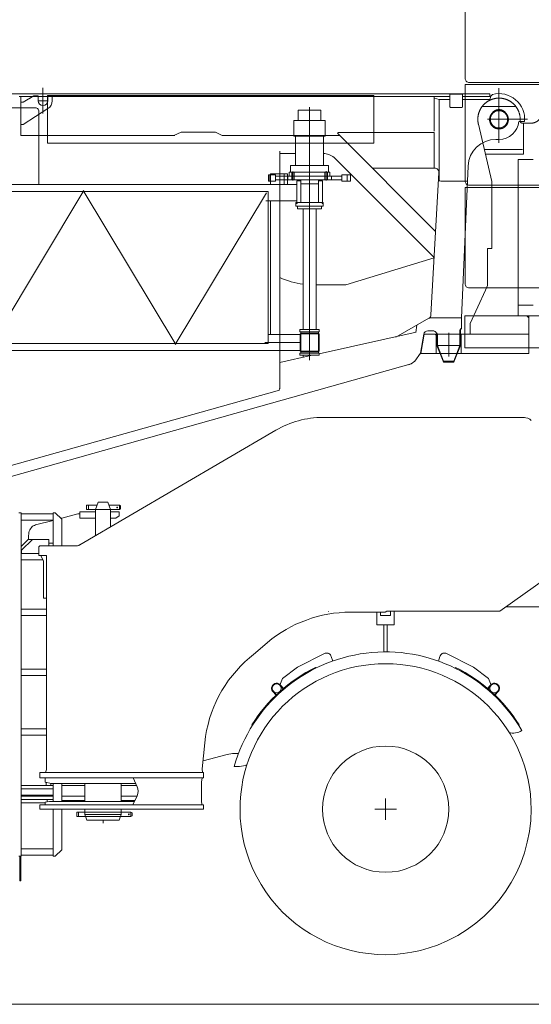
# Model space of a CAD drawing. Extents: x 7167 to 100032, y 5274 to 65025.
# Tile 11 of 18: x 37338 to 39728, y 56000 to 60602. Entities that reach past the tile are written whole.
import ezdxf

# ---------------------------------------------------------------- set-up
doc = ezdxf.new("R2010")
doc.units = 0
doc.header["$LTSCALE"] = 62.5
doc.header["$MEASUREMENT"] = 0
doc.linetypes.add('CENTER', pattern=[50.5, 30, -9, 2.5, -9])
for name, color, linetype in [('11', 251, 'Continuous'), ('129', 7, 'Continuous'), ('200', 7, 'Continuous'), ('5', 94, 'Continuous')]:
    doc.layers.add(name, color=color, linetype=linetype)

# ---------------------------------------------------------------- blocks, each defined once
blk = doc.blocks.new('*G2')
at = {"layer": '129', "color": 7, "linetype": 'Continuous', "lineweight": 9}
blk.add_line((37446.6, 60162.7), (37446.6, 60282.7), dxfattribs=at)
blk = doc.blocks.new('*G1')
at = {"layer": '11', "color": 251, "linetype": 'Continuous', "lineweight": 9}
for p, q in [((37343.6, 60255.1), (37078.1, 60255.1)), ((37335.6, 60243.1), (39347.1, 60243.1)), ((39533.6, 60255.1), (37343.6, 60255.1)), ((37343.6, 60061.1), (37343.6, 60243.1)), ((37343.6, 60243.1), (39273.7, 60243.1)), ((39263.7, 60243.1), (37343.6, 60243.1)), ((37343.6, 60243.1), (37343.6, 60235.1)), ((37353.6, 60216.2), (37403.6, 60245.7)), ((37383.1, 60233.6), (37403.6, 60245.7)), ((37403.6, 60245.7), (37424.1, 60245.7)), ((37403.6, 60245.7), (37424.1, 60245.7)), ((37424.1, 60245.7), (37424.1, 60233.6)), ((37424.1, 60245.7), (37424.1, 60233.6)), ((37467.1, 60247.1), (37467.1, 60025.1)), ((38992.1, 60247.1), (37467.1, 60247.1)), ((37469.1, 60233.6), (37469.1, 60245.7)), ((37469.1, 60245.7), (37489.6, 60245.7)), ((37469.1, 60233.6), (37469.1, 60245.7)), ((37469.1, 60245.7), (37489.6, 60245.7)), ((37489.6, 60245.7), (37489.6, 60222.7)), ((37489.6, 60245.7), (37489.6, 60233.6)), ((37554.1, 60243.1), (37519.9, 60243.1)), ((38434.1, 60243.1), (38399.9, 60243.1)), ((38953, 60243.1), (39023, 60243.1)), ((38992.1, 60025.1), (38992.1, 60247.1)), ((39347.1, 60243.1), (39265.7, 60243.1)), ((39273.7, 60243.1), (39273.7, 60080.1)), ((39347.1, 60243.1), (39275.7, 60243.1)), ((39347.1, 60251), (39347.1, 60195)), ((39404.1, 60254), (39350.1, 60254)), ((39407.1, 60195), (39407.1, 60251)), ((39407.1, 60243.1), (39533.6, 60243.1)), ((39535, 60243.1), (39407.1, 60243.1)), ((39535, 60243.1), (39407.1, 60243.1)), ((39533.6, 60243.1), (39533.6, 60255.1)), ((39537.1, 60238), (39537.1, 60243.1)), ((39545, 60251.1), (39538.6, 60244.6)), ((39545, 60251.1), (39538.6, 60244.6)), ((37343.6, 60235.1), (37343.6, 60061.1)), ((37343.6, 60211.2), (37343.6, 60216.2)), ((37343.6, 60216.2), (37353.6, 60216.2)), ((37343.6, 60111.2), (37343.6, 60211.2)), ((37424.1, 60233.6), (37424.1, 60222.7)), ((37424.1, 60222.7), (37446.6, 60222.7)), ((37446.6, 60222.7), (37469.1, 60222.7)), ((37469.1, 60222.7), (37469.1, 60233.6)), ((39297.7, 60228), (39275.7, 60234.7)), ((39297.7, 59849), (39297.7, 60228)), ((39297.7, 60228), (39347.1, 60228)), ((39350.1, 60192), (39404.1, 60192)), ((39407.1, 60228), (39527.1, 60228)), ((39407.1, 60211.7), (39407.6, 60211.7)), ((37411.8, 60190.1), (36947.7, 60190.1)), ((37470, 60186.6), (37353.6, 60111.2)), ((37381.8, 60190.1), (37396.8, 60190.1)), ((37396.8, 60190.1), (37411.8, 60190.1)), ((37426.8, 59831.2), (37426.8, 60175.1)), ((37467.1, 60187.1), (37471.1, 60187.1)), ((38692.1, 60178.1), (38639.6, 60178.1)), ((38639.6, 60178.1), (38639.6, 60130.1)), ((38744.6, 60178.1), (38692.1, 60178.1)), ((38744.6, 60130.1), (38744.6, 60178.1)), ((37353.6, 60111.2), (37343.6, 60111.2)), ((38618.6, 60058.1), (38618.6, 60130.1)), ((38618.6, 60130.1), (38765.6, 60130.1)), ((38639.6, 60130.1), (38744.6, 60130.1)), ((38765.6, 60130.1), (38765.6, 60058.1)), ((39670.6, 60126.1), (39696.7, 60126.1)), ((39670.6, 60126.1), (39696.7, 60126.1)), ((38061.9, 60061.1), (37343.6, 60061.1)), ((38092, 60075.6), (38058.7, 60061.1)), ((38252, 60075.6), (38092, 60075.6)), ((38283.5, 60061.1), (38252, 60075.6)), ((38832.2, 60061.1), (38283.5, 60061.1)), ((38765.6, 60058.1), (38618.6, 60058.1)), ((38627.1, 59920.1), (38627.1, 60058.1)), ((38627.1, 60058.1), (38757.1, 60058.1)), ((38757.1, 60058.1), (38757.1, 59920.1)), ((38822.5, 60070.9), (38826.7, 60075.1)), ((39281.1, 59612.3), (38822.5, 60070.9)), ((38826.7, 60075.1), (39273.7, 60075.1)), ((39273.7, 60075.1), (39273.7, 60061.1)), ((39273.7, 60061.1), (39273.7, 59907.9)), ((39297.7, 59849), (39297.7, 60090.3)), ((37467.1, 60025.1), (38992.1, 60025.1)), ((39562.6, 60042.1), (39577.1, 60042.1)), ((39562.6, 60042.1), (39577.1, 60042.1)), ((38553.3, 58877.6), (38553.3, 59986.6)), ((38553.3, 59976.5), (38627.1, 59976.5)), ((38603.1, 59889.1), (38603.1, 59920.1)), ((38603.1, 59920.1), (38781.1, 59920.1)), ((38757.1, 59920.1), (38627.1, 59920.1)), ((38781.1, 59920.1), (38781.1, 59889.1)), ((38817.8, 59947.2), (39274.3, 59490.7)), ((39429.7, 59847.1), (39432.7, 59917.7)), ((39429.7, 59847.1), (39432.7, 59917.7)), ((38499.5, 59847.1), (38499.5, 59877.1)), ((38499.5, 59877.1), (38503.5, 59877.1)), ((38533.2, 59877.1), (38503.5, 59877.1)), ((38503.5, 59877.1), (38503.5, 59847.1)), ((38510, 59831.2), (38510, 59881.2)), ((38510, 59881.2), (38589.6, 59881.2)), ((38533.2, 59847.1), (38533.2, 59877.1)), ((38533.2, 59871.1), (38842.4, 59871.1)), ((38573.7, 59831.1), (38573.7, 59881.2)), ((38589.6, 59881.2), (38589.6, 59831.2)), ((38590.1, 59871.1), (38590.1, 59853.1)), ((38794.1, 59871.1), (38590.1, 59871.1)), ((38787.1, 59889.1), (38597.1, 59889.1)), ((38597.1, 59889.1), (38597.1, 59871.1)), ((38597.1, 59871.1), (38787.1, 59871.1)), ((38692.1, 59889.1), (38603.1, 59889.1)), ((38608.6, 59871.1), (38608.6, 59889.1)), ((38608.6, 59853.1), (38608.6, 59871.1)), ((38609.7, 59871.1), (38619.6, 59871.1)), ((38620.6, 59871.1), (38620.6, 59889.1)), ((38620.6, 59853.1), (38620.6, 59871.1)), ((38781.1, 59889.1), (38692.1, 59889.1)), ((38763.6, 59889.1), (38763.6, 59871.1)), ((38763.6, 59871.1), (38763.6, 59853.1)), ((38775.6, 59889.1), (38775.6, 59871.1)), ((38775.6, 59871.1), (38775.6, 59853.1)), ((38787.1, 59871.1), (38787.1, 59889.1)), ((38794.1, 59853.1), (38794.1, 59871.1)), ((38842.4, 59847.1), (38842.4, 59877.1)), ((38842.4, 59877.1), (38867.2, 59877.1)), ((38884.1, 59877.1), (38867.2, 59877.1)), ((38867.2, 59877.1), (38867.2, 59847.1)), ((38884.1, 59847.1), (38884.1, 59877.1)), ((38985.5, 59907.9), (39276.5, 59907.9)), ((39296.5, 59886.7), (39259.2, 59222.2)), ((37214.2, 59831.2), (37403.3, 59831.2)), ((37403.3, 59831.2), (38488.1, 59831.2)), ((38488.1, 59831.2), (38492.8, 59831.2)), ((38632.1, 59831.2), (38492.8, 59831.2)), ((38503.5, 59847.1), (38499.5, 59847.1)), ((38503.5, 59847.1), (38533.2, 59847.1)), ((38589.6, 59831.2), (38510, 59831.2)), ((38842.4, 59853.1), (38533.2, 59853.1)), ((38590.1, 59853.1), (38794.1, 59853.1)), ((38632.1, 59748.1), (38632.1, 59848.1)), ((38632.1, 59848.1), (38651.1, 59848.1)), ((38650.9, 59847.2), (38650.9, 59853.1)), ((38650.9, 59853.1), (38658, 59853.1)), ((38650.9, 59754.1), (38650.9, 59847.2)), ((38651.1, 59848.1), (38651.1, 59835.1)), ((38651.1, 59835.1), (38733.1, 59835.1)), ((38733.4, 59853.1), (38726.3, 59853.1)), ((38733.1, 59835.1), (38733.1, 59848.1)), ((38733.1, 59848.1), (38752.1, 59848.1)), ((38733.4, 59847.2), (38733.4, 59853.1)), ((38733.4, 59847.2), (38733.4, 59754.1)), ((38752.1, 59848.1), (38752.1, 59748.1)), ((38752.1, 59755.1), (38752.1, 59831.2)), ((38867.2, 59847.1), (38842.4, 59847.1)), ((38867.2, 59847.1), (38884.1, 59847.1)), ((39308.7, 59847.1), (39429.7, 59847.1)), ((39308.7, 59847.1), (39429.7, 59847.1)), ((39402, 59207.9), (39429.7, 59847.1)), ((38498.4, 59798.1), (37203.4, 59798.1)), ((38498.4, 59798.1), (38498.4, 59088.1)), ((38492.8, 59755.1), (38488, 59755.1)), ((38492.8, 59755.1), (38632.1, 59755.1)), ((38498.4, 59755), (38509.6, 59755)), ((38509.6, 59755), (38509.6, 59131.2)), ((38628.1, 59730.1), (38628.1, 59743.1)), ((38628.1, 59743.1), (38633.7, 59743.1)), ((38752.1, 59748.1), (38632.1, 59748.1)), ((38633.7, 59743.1), (38633.7, 59748.1)), ((38633.7, 59748.1), (38650.9, 59748.1)), ((38650.9, 59754.1), (38650.9, 59748.1)), ((38650.9, 59748.1), (38658, 59748.1)), ((38650.9, 59748.1), (38733.4, 59748.1)), ((38726.3, 59748.1), (38658, 59748.1)), ((38733.4, 59748.1), (38726.3, 59748.1)), ((38733.4, 59754.1), (38733.4, 59748.1)), ((38733.4, 59748.1), (38750.7, 59748.1)), ((38750.7, 59748.1), (38750.7, 59743.1)), ((38750.7, 59743.1), (38756.1, 59743.1)), ((38756.1, 59743.1), (38756.1, 59730.1)), ((38756.1, 59730.1), (38628.1, 59730.1)), ((38636.1, 59730.1), (38636.1, 59718.1)), ((38748.1, 59730.1), (38636.1, 59730.1)), ((38636.1, 59718.1), (38748.1, 59718.1)), ((38662, 59222.3), (38662, 59718.1)), ((38722.3, 59718.1), (38722.3, 59155.5)), ((38748.1, 59718.1), (38748.1, 59730.1)), ((39274.9, 59488.8), (38861.1, 59363.1)), ((38861.1, 59363.1), (38722.3, 59363.1)), ((38662, 59155.5), (38662, 59222.3)), ((39249.3, 59206), (39095.7, 59117.5)), ((39402.7, 59207.9), (39251.6, 59207.9)), ((39402.7, 59159.1), (39402.7, 59207.9)), ((38737.1, 59153.1), (38647.1, 59153.1)), ((38647.1, 59153.1), (38647.1, 59143.1)), ((38647.1, 59143.1), (38737.1, 59143.1)), ((38647.7, 59133.1), (38647.7, 59053.1)), ((38736.6, 59133.1), (38647.7, 59133.1)), ((38650.9, 59137.2), (38650.9, 59143.1)), ((38650.9, 59143.1), (38658, 59143.1)), ((38650.9, 59049.1), (38650.9, 59137.2)), ((38650.9, 59137.2), (38733.4, 59137.2)), ((38662, 59155.5), (38662, 59153.1)), ((38662, 59153.1), (38664.9, 59153.1)), ((38719.6, 59133.1), (38664.6, 59133.1)), ((38719.4, 59153.1), (38664.9, 59153.1)), ((38722.3, 59153.1), (38719.4, 59153.1)), ((38722.3, 59155.5), (38722.3, 59153.1)), ((38733.4, 59143.1), (38726.3, 59143.1)), ((38733.4, 59137.2), (38733.4, 59143.1)), ((38733.4, 59137.2), (38733.4, 59049.1)), ((38736.6, 59053.1), (38736.6, 59133.1)), ((38737.1, 59143.1), (38737.1, 59153.1)), ((39190.1, 59140.8), (38737.1, 59040.5)), ((39193.9, 59174.1), (39188, 59140.3)), ((39245.4, 59147.9), (39267.1, 59147.9)), ((39394.9, 59079.1), (39394.9, 59149.9)), ((39397.1, 59079.1), (39397.1, 59149.1)), ((38498.4, 59088.1), (37203.4, 59088.1)), ((38509.6, 59131.2), (38498.4, 59131.2)), ((38498.4, 59131.2), (38647.7, 59131.2)), ((38736.6, 59131.2), (38736.6, 59055.1)), ((39210.1, 59043.1), (39225.7, 59131.4)), ((39287.1, 59127.9), (39287.1, 59079.1)), ((39289.1, 59127.9), (39289.1, 59079.5)), ((37428.1, 59055.1), (37213.4, 59055.1)), ((37607.8, 59055.1), (37428.1, 59055.1)), ((38488.8, 59055.1), (37607.8, 59055.1)), ((38492.8, 59055.1), (38488, 59055.1)), ((38647.7, 59055.1), (38492.8, 59055.1)), ((38647.1, 59033.1), (38647.1, 59043.1)), ((38647.1, 59043.1), (38737.1, 59043.1)), ((38647.7, 59053.1), (38736.6, 59053.1)), ((38650.9, 59049.1), (38733.4, 59049.1)), ((38650.9, 59049.1), (38650.9, 59043.1)), ((38650.9, 59043.1), (38658, 59043.1)), ((38726.3, 59043.1), (38658, 59043.1)), ((38719.6, 59053.1), (38664.6, 59053.1)), ((38733.4, 59043.1), (38726.3, 59043.1)), ((38733.4, 59049.1), (38733.4, 59043.1)), ((38737.1, 59043.1), (38737.1, 59033.1)), ((39183.9, 59005.4), (39210.1, 59043.1)), ((39287.1, 59079.1), (39316.1, 59005.9)), ((39289.1, 59079.5), (39318.2, 59005.9)), ((39289.2, 59079.1), (39394.9, 59079.1)), ((39366, 59005.9), (39394.9, 59079.1)), ((39368.1, 59005.9), (39397.1, 59079.1)), ((39395.1, 59079.5), (39397.1, 59079.1)), ((38703.8, 59033.1), (38553.3, 58999.8)), ((38737.1, 59033.1), (38647.1, 59033.1)), ((38662, 59023.9), (38662, 59033.1)), ((39183.9, 59005.4), (39167.3, 58993.2)), ((39318.3, 59005.9), (39316.1, 59005.9)), ((39316.1, 59005.9), (39319.8, 59001.9)), ((39316.1, 59005.9), (39319.8, 59001.9)), ((39318.2, 59005.9), (39366, 59005.9)), ((39319.8, 59001.9), (39318.3, 59005.9)), ((39319.8, 59001.9), (39364.4, 59001.9)), ((39364.4, 59001.9), (39366, 59005.9)), ((39368.1, 59005.9), (39364.4, 59001.9)), ((39364.4, 59001.9), (39368.1, 59005.9)), ((39366, 59005.9), (39368.1, 59005.9)), ((36887.1, 58352.1), (39167.3, 58993.2)), ((39153.8, 58989.4), (39167.3, 58993.2)), ((36842.7, 58389.6), (38551.4, 58870)), ((38553.3, 58877.6), (38550.3, 58873.8)), ((38550.3, 58873.8), (38553.3, 58877.6))]:
    blk.add_line(p, q, dxfattribs=at)
at = {"layer": '11', "color": 251, "linetype": 'CENTER', "lineweight": 9}
for p, q in [((39577.1, 60281.3), (39577.1, 60026)), ((38692.1, 59760.2), (38692.1, 60193.5)), ((39577.1, 60205.1), (39577.1, 60195.1)), ((39524.6, 60136.1), (39710, 60136.1)), ((38614.6, 59849.7), (38614.6, 59893)), ((38692.1, 59706.4), (38692.1, 59897.3)), ((38692.1, 59871.1), (38692.1, 59889.1)), ((38692.1, 59720.4), (38692.1, 59884.3)), ((38692.1, 59770.5), (38692.1, 59877.6)), ((38769.6, 59850.1), (38769.6, 59894)), ((38692.1, 59743.3), (38692.1, 59855.4)), ((38692.1, 59848.7), (38692.1, 59040.1)), ((38692.1, 59040.1), (38692.1, 59848.7)), ((37211.2, 59093.1), (37637.6, 59803.1)), ((38067.2, 59083.1), (37634.6, 59803.1)), ((38490.6, 59793.1), (38064.2, 59083.1)), ((38628.1, 59743.1), (38628.1, 59748.1)), ((38628.1, 59748.1), (38756.1, 59748.1)), ((38756.1, 59748.1), (38756.1, 59743.1)), ((38692.1, 59730.1), (38692.1, 59153.1)), ((38692.1, 59019.3), (38692.1, 59175.3)), ((38692.1, 59010.4), (38692.1, 59174.3)), ((38483.1, 59093.1), (38647.7, 59093.1))]:
    blk.add_line(p, q, dxfattribs=at)
at = {"layer": '11', "color": 251, "linetype": 'Continuous', "lineweight": 9}
for points in [[(38757.1, 59976), (38763, 59975.8), (38769.1, 59974.9), (38775.4, 59973.5), (38781.6, 59971.4), (38788, 59968.7), (38794.2, 59965.4), (38800.4, 59961.6), (38806.4, 59957.2), (38812.2, 59952.4), (38817.8, 59947.2)], [(39267.1, 59147.9), (39270.3, 59147.8), (39273.4, 59147.3), (39276.5, 59146.2), (39279.3, 59144.7), (39281.9, 59142.7), (39284.2, 59140.3), (39286.2, 59137.6), (39287.6, 59134.6), (39288.6, 59131.3), (39289.1, 59127.9)], [(39394.9, 59149.9), (39395.2, 59151.2), (39395.6, 59152.5), (39396.2, 59153.7), (39396.8, 59154.9), (39397.6, 59155.9), (39398.5, 59156.8), (39399.5, 59157.6), (39400.5, 59158.2), (39401.5, 59158.7), (39402.7, 59159.1)]]:
    blk.add_lwpolyline(points, dxfattribs=at)
blk.add_circle((39577.1, 60136.1), 40, dxfattribs=at)
for centre, radius, start, end in [((39350.1, 60251), 3, 90, 180), ((39404.1, 60251), 3, 0, 89.9417), ((39527.1, 60238), 10, -90, 0), ((39535, 60248.1), 5, -90, -45), ((39535, 60248.1), 5, -90, -45), ((39548.6, 60247.5), 4.98, 104.3324, 135.0974), ((39548.6, 60247.5), 4.98, 104.3324, 135.0974), ((39577.1, 60136.1), 120, -4.7823, 104.3585), ((39577.1, 60136.1), 120, -4.7823, 104.3585), ((37446.6, 60222.7), 22.5, 180, 0), ((37446.6, 60222.7), 43, -57.0602, -0.0014), ((39350.1, 60195), 3, 180, -89.7665), ((39404.1, 60195), 3, -90, -0.1165), ((37411.8, 60175.1), 15, 36.8699, 90), ((37411.8, 60175.1), 15, 0.0009, 36.8568), ((39577.1, 60136.1), 94, -90.0002, -6.1071), ((39577.1, 60136.1), 94, -90.0002, -6.1071), ((39562.6, 59912.1), 130, 90.0001, 177.518), ((39562.6, 59912.1), 130, 89.9999, 177.5184), ((39276.5, 59887.9), 20, -3.2462, 90), ((39308.7, 59880.1), 33, -115.6859, -90), ((38706.9, 59728.1), 365, -114.8836, -97.0662), ((39239.3, 59223.3), 20, -60.0192, -3.2482), ((39245.4, 59127.9), 20, 90.0011, 169.9931), ((39267.1, 59127.9), 20, -0.0026, 90), ((39407.1, 59150.1), 10, 116.0775, -174.18)]:
    blk.add_arc(centre, radius, start, end, dxfattribs=at)
at = {"layer": '200', "color": 7, "linetype": 'Continuous', "lineweight": 9}
for p, q in [((37343.6, 60235.6), (37343.6, 60235.1)), ((38510, 59836.6), (38510, 59836.7)), ((38589.6, 59836.6), (38589.6, 59836.7))]:
    blk.add_line(p, q, dxfattribs=at)
at = {"layer": '5', "color": 94, "linetype": 'Continuous', "lineweight": 9}
for p, q in [((38657.9, 59853.1), (38657.9, 59853.1)), ((38726.4, 59748.1), (38726.4, 59748.2)), ((38726.4, 59143.1), (38726.4, 59143.1)), ((38726.4, 59043.1), (38726.4, 59043.2))]:
    blk.add_line(p, q, dxfattribs=at)
at = {"color": 7, "linetype": 'Continuous', "lineweight": 9}
blk.add_blockref('*G2', (0, 0), dxfattribs=at)
blk = doc.blocks.new('*G9')
at = {"layer": '11', "color": 251, "linetype": 'Continuous', "lineweight": 9}
for p, q in [((39418.5, 60328.1), (39418.5, 60778.1)), ((39928.9, 60308.1), (39438.5, 60308.1))]:
    blk.add_line(p, q, dxfattribs=at)
blk.add_arc((39438.5, 60328.1), 20, 180, -89.9825, dxfattribs=at)
blk = doc.blocks.new('*G10')
at = {"layer": '11', "color": 251, "linetype": 'Continuous', "lineweight": 9}
for p, q in [((39418.5, 59368.1), (39418.5, 59818.1)), ((39418.5, 59818.1), (39465.3, 59818.1)), ((39465.3, 59818.1), (39867.6, 59818.1)), ((39928.9, 59348.1), (39438.5, 59348.1))]:
    blk.add_line(p, q, dxfattribs=at)
blk.add_arc((39438.5, 59368.1), 20, 180, -89.9825, dxfattribs=at)
blk = doc.blocks.new('*G11')
at = {"layer": '11', "color": 251, "linetype": 'CENTER', "lineweight": 9}
for p, q in [((39577.1, 60082), (39577.1, 60252.4)), ((39498.4, 60196.1), (39655.8, 60196.1)), ((39480.7, 60113.4), (39544.1, 59845.1)), ((39544.1, 59845.1), (39480.7, 60113.4)), ((39480.7, 60113.4), (39544.1, 59845.1)), ((39627.3, 60136.1), (39523.4, 60136.1)), ((39523.4, 60136.1), (39627.3, 60136.1)), ((39676.1, 60128.1), (39676.1, 60136.1)), ((39676.1, 60136.1), (39676.1, 60128.1)), ((39676.1, 60128.1), (39676.1, 60136.1)), ((39727.1, 60118.1), (39686.1, 60118.1)), ((39686.1, 60118.1), (39727.1, 60118.1)), ((39727.1, 60118.1), (39686.1, 60118.1)), ((39692.1, 60118.1), (39692.1, 59973.1)), ((39509.1, 59995.1), (39687.7, 59995.1)), ((39687.7, 59995.1), (39509.1, 59995.1)), ((39509.1, 59995.1), (39687.7, 59995.1)), ((39687.7, 59995.1), (39509.1, 59995.1)), ((39692.1, 59973.1), (39513.9, 59973.1)), ((39692.1, 59973.1), (39513.9, 59973.1)), ((39667.1, 59218.1), (39667.1, 59948.1)), ((39667.1, 59948.1), (39737.1, 59948.1)), ((39544.1, 59845.1), (39544.1, 59532.1)), ((39544.1, 59845.1), (39544.1, 59532.1)), ((39544.1, 59532.1), (39524.1, 59532.1)), ((39524.1, 59532.1), (39524.1, 59359.1)), ((39544.1, 59532.1), (39524.1, 59532.1)), ((39524.1, 59532.1), (39524.1, 59359.1)), ((39524.1, 59474.1), (39524.1, 59490.1)), ((39514.3, 59338), (39442.1, 59182.1)), ((39524.1, 59359.1), (39514.3, 59338)), ((39524.1, 59359.1), (39514.3, 59338)), ((39667.1, 59268.1), (39737.1, 59268.1)), ((39427.8, 59218.1), (39903.2, 59218.1)), ((39442.1, 59182.1), (39442.1, 59132.1)), ((39737.1, 59218.1), (39667.1, 59218.1)), ((39717.1, 59218.1), (39707.2, 59218.1)), ((39707.2, 59218.1), (39717.1, 59208.2)), ((39717.1, 59218.1), (40217.1, 59218.1)), ((39717.1, 59132.1), (39717.1, 59218.1)), ((39717.1, 59218.1), (40217.1, 59218.1)), ((39717.1, 59208.2), (39717.1, 59218.1)), ((39717.1, 59068.1), (39717.1, 59218.1)), ((39717.1, 59068.1), (39717.1, 59218.1)), ((39717.1, 59218.1), (39787.1, 59218.1)), ((39227.5, 59132.1), (39211.6, 59042.1)), ((39227.5, 59132.1), (39211.6, 59042.1)), ((39417.8, 59132.1), (39227.5, 59132.1)), ((39279.1, 59132.1), (39227.5, 59132.1)), ((39284.1, 59127.1), (39279.1, 59132.1)), ((39282.9, 59132.1), (39401.3, 59132.1)), ((39342.1, 59028.3), (39342.1, 59138.3)), ((39342.1, 59138.3), (39342.1, 59028.3)), ((39400.1, 59042.1), (39400.1, 59132.1)), ((39400.1, 59132.1), (39717.1, 59132.1)), ((39442.1, 59132.1), (39717.1, 59132.1)), ((39717.1, 59132.1), (39717.1, 59042.1)), ((39284.1, 59042.1), (39284.1, 59127.1)), ((39211.6, 59042.1), (39717.1, 59042.1)), ((39211.6, 59042.1), (39285.6, 59042.1)), ((39717.1, 59042.1), (39284.1, 59042.1)), ((39285.6, 59042.1), (39400.1, 59042.1)), ((39717.1, 59042.1), (39717.1, 59068.1)), ((39787.1, 59068.1), (39717.1, 59068.1))]:
    blk.add_line(p, q, dxfattribs=at)
at = {"layer": '11', "color": 251, "linetype": 'Continuous', "lineweight": 9}
for p, q in [((39417.8, 59218.1), (40669.6, 59218.1)), ((39417.8, 59068.1), (39417.8, 59218.1)), ((39211.6, 59042.1), (39227.5, 59132.1)), ((39227.5, 59132.1), (39417.8, 59132.1)), ((39717.1, 59042.1), (39211.6, 59042.1)), ((41711.6, 59068.1), (39417.8, 59068.1)), ((39717.1, 59068.1), (39717.1, 59042.1))]:
    blk.add_line(p, q, dxfattribs=at)
at = {"layer": '11', "color": 251, "linetype": 'CENTER', "lineweight": 9}
blk.add_circle((39577.1, 60135.1), 43.8, dxfattribs=at)
blk.add_circle((39577.1, 60135.1), 43.8, dxfattribs=at)
for centre, radius, start, end in [((39577.1, 60136.1), 99, 0, -166.7143), ((39577.1, 60136.1), 99, 0, -166.7143), ((39577.1, 60136.1), 99, 0, -166.7143), ((39577.1, 60135.1), 43.8, 141.0521, 38.9459), ((39577.1, 60135.1), 43.7, 141.0496, 38.9459), ((39577.1, 60141.1), 40.3, 32.2908, 147.7109), ((39577.1, 60141.1), 40.3, 32.2908, 147.7086), ((39727.1, 60168.1), 50, -90, -0.0035), ((39727.1, 60168.1), 50, -90, 0), ((39727.1, 60168.1), 50, -90, -0.0035), ((39686.1, 60128.1), 9.99, 180, -89.965), ((39686.1, 60128.1), 10, 180, -90.0874), ((39686.1, 60128.1), 10, 180, -90)]:
    blk.add_arc(centre, radius, start, end, dxfattribs=at)
blk = doc.blocks.new('*G12')
at = {"layer": '11', "color": 251, "linetype": 'Continuous', "lineweight": 9}
for p, q in [((39418.5, 59848.1), (39418.5, 60298.1)), ((39418.5, 60298.1), (39465.3, 60298.1)), ((39465.3, 60298.1), (39867.6, 60298.1)), ((39928.9, 59828.1), (39438.5, 59828.1))]:
    blk.add_line(p, q, dxfattribs=at)
blk.add_arc((39438.5, 59848.1), 20, 180, -89.9825, dxfattribs=at)
blk = doc.blocks.new('*G15')
at = {"layer": '11', "color": 251, "linetype": 'Continuous', "lineweight": 9}
for p, q in [((38886, 58742.7), (38754.4, 58742.7)), ((38961, 58742.7), (38886, 58742.7)), ((39696.1, 58742.7), (38961, 58742.7)), ((38961, 58742.7), (38969.4, 58742.7)), ((39548.4, 58742.7), (39692.7, 58742.7)), ((38534.8, 58683.2), (37619.2, 58147.9)), ((37650.5, 58332.2), (37650.5, 58312.2)), ((37658.5, 58332.2), (37650.5, 58332.2)), ((37650.5, 58312.2), (37658.5, 58312.2)), ((37658.5, 58332.2), (37658.5, 58312.2)), ((37680.7, 58332.2), (37658.5, 58332.2)), ((37658.5, 58329.2), (37658.5, 58332.2)), ((37658.5, 58312.2), (37658.5, 58329.2)), ((37658.5, 58312.2), (37661.4, 58312.2)), ((37661.4, 58312.2), (37692.1, 58312.2)), ((37699, 58332.2), (37680.7, 58332.2)), ((37704.1, 58346.2), (37692.1, 58313.2)), ((37692.1, 58313.2), (37692.1, 58190.5)), ((37762.1, 58313.2), (37692.1, 58313.2)), ((37750.1, 58346.2), (37704.1, 58346.2)), ((37762.1, 58313.2), (37750.1, 58346.2)), ((37772.6, 58332.2), (37755.2, 58332.2)), ((37762.1, 58231.4), (37762.1, 58313.2)), ((37762.1, 58312.2), (37776.6, 58312.2)), ((37803.5, 58332.2), (37772.6, 58332.2)), ((37776.6, 58312.2), (37803.5, 58312.2)), ((37803.5, 58312.2), (37803.5, 58332.2)), ((37808.5, 58329.3), (37803.5, 58332.2)), ((37803.5, 58312.2), (37808.5, 58315.1)), ((37808.5, 58315.1), (37808.5, 58329.3)), ((37334, 58297.1), (37344, 58297.1)), ((37344, 58297.1), (37344, 56692.1)), ((37494, 58292.1), (37344, 58292.1)), ((37494, 58262.1), (37344, 58262.1)), ((37411.2, 58240.2), (37494, 58261.9)), ((37504, 58297.1), (37494, 58297.1)), ((37494, 58297.1), (37494, 58143.1)), ((37534, 58267.1), (37504, 58297.1)), ((37529.9, 58271.3), (37534, 58272.3)), ((37534, 58272.3), (37609.7, 58292.1)), ((37534, 58143.1), (37534, 58267.1)), ((37609.7, 58292.1), (37618, 58292.1)), ((37618, 58302.2), (37692.1, 58302.2)), ((37618, 58272.1), (37618, 58302.2)), ((37692.1, 58272.1), (37618, 58272.1)), ((37762.1, 58302.2), (37802.1, 58302.2)), ((37787.1, 58272.1), (37762.1, 58272.1)), ((37802.1, 58282.2), (37787.1, 58272.1)), ((37802.1, 58302.2), (37802.1, 58282.2)), ((37377.1, 58172.1), (37344, 58139.1)), ((37398.1, 58172.1), (37345.5, 58122.1)), ((37398.1, 58172.1), (37377.1, 58172.1)), ((37379.5, 58172.1), (37379.5, 58191.3)), ((37474.1, 58172.1), (37398.1, 58172.1)), ((37474.1, 58143.1), (37474.1, 58172.1)), ((37345.5, 58122.1), (37345.5, 58107.1)), ((37432.2, 58143.1), (37427.2, 58138.1)), ((37427.2, 58138.1), (37427.2, 58098.1)), ((37585.5, 58143.1), (37432.2, 58143.1)), ((37492.3, 58155.1), (37474.1, 58155.1)), ((37494, 58155.1), (37492.3, 58155.1)), ((37585.5, 58143.1), (37608.4, 58143.1)), ((37617.2, 58148.1), (37619.6, 58148.1)), ((37619.6, 58148.1), (37619.2, 58148.1)), ((37619.2, 58148.1), (37619.2, 58147.9)), ((37345.5, 58117.1), (37344, 58117.1)), ((37344, 58107.1), (37427.2, 58107.1)), ((37344, 58077.1), (37344, 58107.1)), ((37445.9, 58077.1), (37344, 58077.1)), ((37345.5, 58107.1), (37345.5, 58117.1)), ((37427.2, 58098.1), (37463.3, 58098.1)), ((37448.3, 58071.5), (37437.2, 58098.1)), ((37463.3, 58098.1), (37463.3, 57096.8)), ((37463.3, 58084), (37463.3, 57898.1)), ((37448.3, 57898.1), (37448.3, 58071.5)), ((39807.4, 57998.3), (39581.8, 57838)), ((37463.3, 57898.1), (37448.3, 57898.1)), ((37452, 57898.1), (37463.3, 57898.1)), ((37463.3, 57898.1), (37463.3, 57886.8)), ((37463.3, 57847.1), (37344, 57847.1)), ((39584.9, 57872.7), (39584.9, 57872.7)), ((39609.5, 57857.7), (39809.4, 57857.7)), ((37463.3, 57817.1), (37344, 57817.1)), ((38780.8, 57835.7), (38780.8, 57837.7)), ((38883.4, 57832.7), (39044.7, 57832.7)), ((39007.1, 57772.8), (39007.1, 57832.7)), ((39024.1, 57832.7), (39024.1, 57816.8)), ((39024.1, 57816.8), (39070.1, 57816.8)), ((39044.7, 57832.7), (39053.1, 57837.7)), ((39557.3, 57837.7), (39053.1, 57837.7)), ((39070.1, 57818.7), (39070.1, 57837.7)), ((39070.1, 57816.8), (39070.1, 57818.7)), ((39087.1, 57837.7), (39087.1, 57818.7)), ((39087.1, 57818.7), (39087.1, 57772.8)), ((39119.2, 57837.7), (39151.2, 57837.7)), ((39581.8, 57838), (39557.3, 57838)), ((39087.1, 57772.8), (39007.1, 57772.8)), ((39039.6, 57772.8), (39039.6, 57647)), ((39054.6, 57647), (39054.6, 57772.8)), ((38439.4, 57643), (38495.7, 57690.7)), ((38412, 57619.8), (38439.4, 57643)), ((38765.6, 57640.5), (38635.8, 57576.1)), ((38800.3, 57604.4), (38793.1, 57625.2)), ((39301.1, 57625.2), (39293.9, 57604.4)), ((39458.4, 57576.1), (39328.5, 57640.5)), ((38635.8, 57576.1), (38565.6, 57523.4)), ((38720, 57574.2), (38722.5, 57571.5)), ((39374.1, 57574.2), (39371.7, 57571.5)), ((39528.5, 57523.4), (39458.4, 57576.1)), ((37463.3, 57567.1), (37344, 57567.1)), ((37463.3, 57537.1), (37344, 57537.1)), ((38565.6, 57523.4), (38553.3, 57491.7)), ((38680.4, 57549), (38677.7, 57551.5)), ((39540.9, 57491.7), (39528.5, 57523.4)), ((38553.3, 57491.7), (38556.8, 57486.8)), ((38568.2, 57474.2), (38555.7, 57488.9)), ((38558.2, 57490.6), (38570.4, 57476.1)), ((38570.4, 57476.1), (38568.2, 57474.2)), ((39536, 57490.6), (39523.7, 57476.1)), ((39523.7, 57476.1), (39525.9, 57474.2)), ((39525.9, 57474.2), (39538.4, 57488.9)), ((39537.3, 57486.8), (39540.9, 57491.7)), ((38536, 57445.2), (38518.9, 57463.1)), ((38521.3, 57464.8), (38538.1, 57447.1)), ((38538.1, 57447.1), (38536, 57445.2)), ((39572.8, 57464.8), (39556, 57447.1)), ((39556, 57447.1), (39558.1, 57445.2)), ((39558.1, 57445.2), (39575.3, 57463.1)), ((38425.2, 57303.8), (38422.2, 57305.7)), ((39669, 57303.8), (39671.9, 57305.7)), ((37463.3, 57287.1), (37344, 57287.1)), ((37463.3, 57257.1), (37344, 57257.1)), ((38190.4, 57100.9), (38202.7, 57222.3)), ((38307.6, 57167.7), (38194.4, 57137.3)), ((38359.6, 57172), (38340.1, 57172)), ((38365.5, 57112), (38339.8, 57112)), ((37432.2, 57082.7), (37432.2, 57057.7)), ((37447.2, 57082.7), (37432.2, 57082.7)), ((38196.9, 57082.7), (37447.2, 57082.7)), ((37463.3, 57096.8), (37458.1, 57082.7)), ((37458.1, 57082.7), (37475.3, 57082.7)), ((37475.3, 57082.7), (37563.3, 57082.7)), ((38168.6, 57082.7), (37563.3, 57082.7)), ((38155.2, 57082.7), (38168.6, 57082.7)), ((38168.6, 57082.7), (38191.8, 57082.7)), ((38191.8, 57082.7), (38190.4, 57100.9)), ((38196.9, 57057.7), (38196.9, 57082.7)), ((37344, 57022.1), (37494, 57022.1)), ((37432.2, 57057.7), (38196.9, 57057.7)), ((37440.2, 57057.7), (37457.1, 57057.7)), ((37457.1, 57057.7), (37457.1, 57040.8)), ((37457.1, 57057.7), (37867.5, 57057.7)), ((37457.1, 57037.7), (37457.1, 57057.7)), ((37486.2, 57032.6), (37457.1, 57037.7)), ((37462.1, 57022.1), (37462.1, 57036.9)), ((37483.4, 57022.1), (37462.1, 57022.1)), ((37483.4, 57033.1), (37483.4, 57032.6)), ((37483.4, 57032.6), (37483.4, 57022.1)), ((37879.2, 57032.6), (37486.2, 57032.6)), ((37494, 57032.6), (37494, 56947.6)), ((37534, 56947.6), (37534, 57032.6)), ((37534, 57032.1), (37642.3, 57032.1)), ((37534, 57022.1), (37642.3, 57022.1)), ((37642.3, 57022.1), (37534, 57022.1)), ((37642.3, 56947.6), (37642.3, 57032.6)), ((37812.1, 57032.6), (37812.1, 56947.6)), ((37812.1, 57032.1), (37879.5, 57032.1)), ((37812.1, 57022.1), (37883.7, 57022.1)), ((37883.7, 57022.1), (37812.1, 57022.1)), ((37867.5, 57057.7), (38166.8, 57057.7)), ((37886.6, 57016.8), (37867.5, 57057.7)), ((38190.7, 57057.7), (38166.8, 57057.7)), ((38186.8, 57037.7), (38190.7, 57057.7)), ((38186.8, 57037.7), (38186.8, 56952.6)), ((37494, 57007.1), (37344, 57007.1)), ((37494, 56977.1), (37344, 56977.1)), ((37494, 56972.1), (37344, 56972.1)), ((37494, 56972.1), (37344, 56972.1)), ((37642.3, 56972.1), (37534, 56972.1)), ((37538.1, 56972.1), (37534, 56972.1)), ((37538.1, 56972.1), (37642.3, 56972.1)), ((37884.6, 56972.1), (37812.1, 56972.1)), ((37812.1, 56972.1), (37884.6, 56972.1)), ((37867.1, 56932.6), (37886.6, 56974.4)), ((37344, 56957.1), (37494, 56957.1)), ((37455.2, 56942.1), (37344, 56942.1)), ((37432.2, 56932.6), (38196.9, 56932.6)), ((37432.2, 56912.6), (37432.2, 56932.6)), ((37445.8, 56932.6), (37457.1, 56932.6)), ((37457.1, 56944.1), (37477, 56947.6)), ((37457.1, 56932.6), (37457.1, 56944.1)), ((37457.1, 56932.6), (37457.1, 56943.9)), ((37466.8, 56932.6), (37457.1, 56932.6)), ((37479.7, 56957.1), (37465.6, 56957.1)), ((37465.6, 56957.1), (37465.6, 56945.6)), ((37465.6, 56957.1), (37465.6, 56945.6)), ((37877.7, 56932.6), (37466.8, 56932.6)), ((37477, 56947.6), (37874.1, 56947.6)), ((37642.3, 56952.1), (37534, 56952.1)), ((37876.2, 56952.1), (37812.1, 56952.1)), ((38166.8, 56932.6), (37867.1, 56932.6)), ((37894.8, 56932.6), (37877.7, 56932.6)), ((38168.2, 56932.6), (38166.8, 56932.6)), ((38185.2, 56932.6), (38168.2, 56932.6)), ((38189.1, 56932.6), (38185.2, 56932.6)), ((38186.8, 56952.6), (38189.1, 56932.6)), ((38196.9, 56932.6), (38196.9, 56912.6)), ((39047.6, 56962), (39047.6, 56862)), ((38189.8, 56912.6), (37432.2, 56912.6)), ((37494, 56912.6), (37494, 56692.1)), ((37534, 56722.1), (37534, 56912.6)), ((37604.1, 56897.7), (37604.1, 56877.7)), ((37612.1, 56897.7), (37604.1, 56897.7)), ((37604.1, 56877.7), (37612.1, 56877.7)), ((37612.1, 56877.7), (37612.1, 56897.7)), ((37612.1, 56897.7), (37857.6, 56897.7)), ((37612.1, 56894.7), (37612.1, 56897.7)), ((37612.1, 56877.7), (37612.1, 56894.7)), ((37615, 56877.7), (37612.1, 56877.7)), ((37857.6, 56877.7), (37615, 56877.7)), ((37812.1, 56887.7), (37642.1, 56887.7)), ((37642.3, 56887.7), (37642.3, 56912.6)), ((37652.1, 56860.6), (37642.3, 56887.7)), ((37812.1, 56887.7), (37802.4, 56860.6)), ((37812.1, 56912.6), (37812.1, 56898.1)), ((37812.1, 56898.1), (37812.1, 56887.7)), ((37857.6, 56897.7), (37862.6, 56894.8)), ((37857.6, 56897.7), (37857.6, 56880.2)), ((37857.6, 56895.2), (37857.6, 56897.7)), ((37862.6, 56880.6), (37857.6, 56877.7)), ((37857.6, 56880.2), (37857.6, 56877.7)), ((37862.6, 56894.8), (37862.6, 56880.6)), ((38196.9, 56912.6), (38189.8, 56912.6)), ((38997.6, 56912), (39097.6, 56912)), ((37802.4, 56860.6), (37652.1, 56860.6)), ((37494, 56727.1), (37344, 56727.1)), ((37494, 56697.1), (37344, 56697.1)), ((37504, 56692.1), (37534, 56722.1)), ((37344, 56692.1), (37334, 56692.1)), ((37338.5, 56692.1), (37338.5, 56577.1)), ((37343.5, 56577.1), (37343.5, 56692.1)), ((37494, 56692.1), (37504, 56692.1)), ((37338.5, 56577.1), (37343.5, 56577.1)), ((48349, 56000), (30688, 56000))]:
    blk.add_line(p, q, dxfattribs=at)
at = {"layer": '11', "color": 251, "linetype": 'CENTER', "lineweight": 9}
blk.add_line((37727.1, 56860.6), (37727.1, 56846.9), dxfattribs=at)
at = {"layer": '11', "color": 251, "linetype": 'Continuous', "lineweight": 9}
for points in [[(37379.5, 58191.3), (37379.9, 58197.8), (37380.9, 58204.4), (37382.7, 58210.9), (37385.2, 58217.1), (37388.4, 58222.9), (37392.2, 58228), (37396.5, 58232.4), (37401.2, 58235.9), (37406.2, 58238.5), (37411.2, 58240.2)], [(37494, 58155.2), (37493.9, 58155.2), (37493.7, 58155.1), (37493.5, 58155.1), (37493.3, 58155.1), (37493.2, 58155.1), (37493, 58155.1), (37492.8, 58155.1), (37492.6, 58155.1), (37492.4, 58155.1), (37492.3, 58155.1)]]:
    blk.add_lwpolyline(points, dxfattribs=at)
for centre, radius in [((37793.5, 58322.2), 2), ((38538.4, 57476.8), 21), ((39555.6, 57476.8), 21), ((39047.6, 56912), 295), ((37847.6, 56887.7), 2)]:
    blk.add_circle(centre, radius, dxfattribs=at)
for centre, radius, start, end in [((38754.4, 58307.7), 435, 89.9993, 120.3126), ((39692.7, 58692.7), 50, 45.0169, 90), ((37609, 58152.3), 9.24, -93.6348, -27.2086), ((38883.4, 57232.7), 600, 89.9987, 130.2434), ((38799.6, 57161.8), 600, 130.2436, 174.2135), ((39047.1, 56912), 735, 29.9996, 164.2099), ((38772.5, 57620.5), 21.1, 12.6455, 108.8282), ((39321.7, 57620.5), 21.1, 71.163, 167.3596), ((39047.1, 56912), 680, 0, 180), ((39047.1, 56912), 738.5, 116.2864, 147.7892), ((39047.1, 56912), 738.5, 32.2116, 63.7145), ((38538.5, 57476.8), 24, 35.0135, -144.9823), ((39555.6, 57476.8), 24, -35.0177, 144.9865), ((39642.9, 57342.5), 75, -105.2022, -57.0949), ((38340.1, 57047), 125, 89.9981, 105.0416), ((38365.5, 57187), 75, -90.0016, -62.483), ((37841.4, 56995.6), 50, -25.0935, 25.0995), ((39047.1, 56912), 680, -179.9982, -69.039), ((39047.1, 56912), 680, -69.0388, 0)]:
    blk.add_arc(centre, radius, start, end, dxfattribs=at)

msp = doc.modelspace()

# ---------------------------------------------------------------- block references
at = {"color": 7, "linetype": 'Continuous', "lineweight": 9}
for name in ['*G9', '*G11', '*G12', '*G1', '*G10', '*G15']:
    msp.add_blockref(name, (0, 0), dxfattribs=at)

doc.saveas('drawing.dxf')
